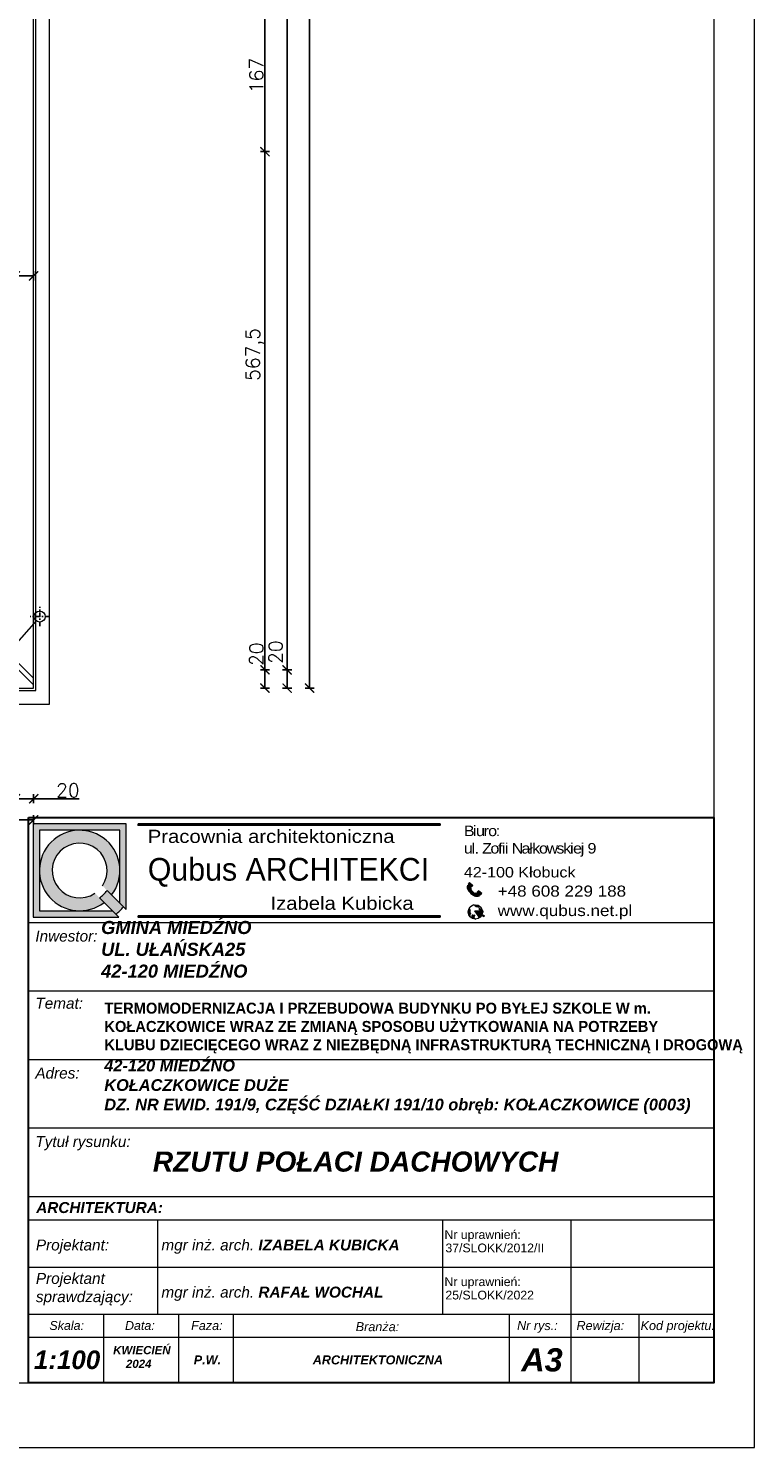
# Model space of a CAD drawing. Header units: millimetres. Extents: x -587 to 33545, y -26688 to 22494.
# Tile 225 of 256: x 16405 to 17200, y 5178 to 6732. Entities that reach past the tile are written whole.
import ezdxf
from ezdxf.enums import TextEntityAlignment as Align
from ezdxf.lldxf.tags import DXFTag

# ---------------------------------------------------------------- set-up
doc = ezdxf.new("R2010")
doc.units = ezdxf.units.MM
doc.header["$MEASUREMENT"] = 0
for name, pattern in [('ArchiTECH.PC Solid Line Type', [0]), ('AUSGEZOGEN', [0]), ('STRICHPUNKTX2', [2, 1, -0.5, 0, -0.5])]:
    doc.linetypes.add(name, pattern=pattern)
doc.layers.add('_B___I__', color=7, linetype='AUSGEZOGEN')
for name, color, linetype, lineweight in [('A_l.przerywana', 250, 'ICAD_ISO03W100', 9), ('A_l.widokowa', 250, 'Continuous', 18), ('l. przerywana', 3, 'ICAD_ISO03W100', 9), ('l.widokowa', 140, 'Continuous', 15), ('Nowe_820-G Rysunki Obrazki_Nr_pióra__23', 7, 'Continuous', 15), ('wymiarowanie', 176, 'Continuous', 9)]:
    doc.layers.add(name, color=color, linetype=linetype, lineweight=lineweight)
doc.styles.add('ArchiTECHStyle1', font='arial.ttf', dxfattribs={"height": 0.16})
doc.styles.add('Roman', font='SIMPLEX')
doc.styles.add('styl2', font='simplex.shx')
tags = doc.linetypes.add('ICAD_ISO03W100', pattern=[30, 12, -18]).pattern_tags.tags
tags[6:7] = [DXFTag(74, 4), DXFTag(75, 0), DXFTag(340, '0'), DXFTag(46, 1.0), DXFTag(50, 0.0), DXFTag(44, 0.0), DXFTag(45, 0.0)]
tags[4:5] = [DXFTag(74, 4), DXFTag(75, 0), DXFTag(340, '0'), DXFTag(46, 1.0), DXFTag(50, 0.0), DXFTag(44, 0.0), DXFTag(45, 0.0)]
doc.dimstyles.new('Kopia I_1.100', dxfattribs={"dimtxt": 15, "dimasz": 10, "dimexe": 5, "dimexo": 1, "dimgap": 1.5, "dimtad": 1, "dimdec": 1, "dimrnd": 0.5, "dimtxsty": 'styl2', "dimblk": 'ARCHTICK', "dimcen": 5, "dimadec": 0, "dimazin": 0, "dimtfac": 1, "dimtdec": 1, "dimtmove": 0, "dimatfit": 3, "dimldrblk": 'ARCHTICK', "dimfxl": 10, "dimfxlon": 1, "dimarcsym": 0})

# ---------------------------------------------------------------- blocks, each defined once
blk = doc.blocks.new('_ArchTick')
at = {"color": 0, "linetype": 'ByBlock', "const_width": 0.15}
blk.add_lwpolyline([(-0.5, -0.5), (0.5, 0.5)], dxfattribs=at)
blk = doc.blocks.new('*D1785')
at = {"layer": 'Defpoints', "color": 0}
for p in [(16391.2, 6504.7), (16411.2, 6496.2), (16411.2, 6461.2)]:
    blk.add_point(p, dxfattribs=at)
at = {"layer": 'wymiarowanie', "color": 0, "lineweight": -2}
for p, q in [((16391.2, 6466.2), (16391.2, 6456.2)), ((16411.2, 6466.2), (16411.2, 6456.2)), ((16391.2, 6461.2), (16411.2, 6461.2))]:
    blk.add_line(p, q, dxfattribs=at)
at = {"layer": 'wymiarowanie', "color": 0, "lineweight": -2, "xscale": 10, "yscale": 10, "zscale": 10, "rotation": 180}
blk.add_blockref('_ArchTick', (16391.2, 6461.2), dxfattribs=at)
at = {"layer": 'wymiarowanie', "color": 0, "lineweight": -2, "xscale": 10, "yscale": 10, "zscale": 10}
blk.add_blockref('_ArchTick', (16411.2, 6461.2), dxfattribs=at)
at = {"layer": 'wymiarowanie', "color": 0, "insert": (16371.3, 6472.8), "char_height": 15, "attachment_point": 5, "style": 'styl2'}
blk.add_mtext('20', dxfattribs=at)
blk = doc.blocks.new('*D1821')
at = {"layer": 'Defpoints', "color": 0}
for p in [(16391.2, 6066.8), (16411.2, 6064.4), (16411.2, 5888.7)]:
    blk.add_point(p, dxfattribs=at)
at = {"layer": 'wymiarowanie', "color": 0, "lineweight": -2}
for p, q in [((16391.2, 5893.7), (16391.2, 5883.7)), ((16411.2, 5893.7), (16411.2, 5883.7)), ((16391.2, 5888.7), (16411.2, 5888.7)), ((16411.2, 5888.7), (16461.1, 5888.7))]:
    blk.add_line(p, q, dxfattribs=at)
at = {"layer": 'wymiarowanie', "color": 0, "lineweight": -2, "xscale": 10, "yscale": 10, "zscale": 10, "rotation": 180}
blk.add_blockref('_ArchTick', (16391.2, 5888.7), dxfattribs=at)
at = {"layer": 'wymiarowanie', "color": 0, "lineweight": -2, "xscale": 10, "yscale": 10, "zscale": 10}
blk.add_blockref('_ArchTick', (16411.2, 5888.7), dxfattribs=at)
at = {"layer": 'wymiarowanie', "color": 0, "insert": (16448.7, 5898), "char_height": 15, "attachment_point": 5, "style": 'styl2'}
blk.add_mtext('20', dxfattribs=at)
blk = doc.blocks.new('*D1822')
at = {"layer": 'Defpoints', "color": 0}
for p in [(13336, 5893.7), (16411.2, 5893.7), (16411.2, 5865.6)]:
    blk.add_point(p, dxfattribs=at)
at = {"layer": 'wymiarowanie', "color": 0, "lineweight": -2}
for p, q in [((13336, 5870.6), (13336, 5860.6)), ((13336, 5865.6), (16411.2, 5865.6)), ((16411.2, 5870.6), (16411.2, 5860.6))]:
    blk.add_line(p, q, dxfattribs=at)
at = {"layer": 'wymiarowanie', "color": 0, "lineweight": -2, "xscale": 10, "yscale": 10, "zscale": 10, "rotation": 180}
blk.add_blockref('_ArchTick', (13336, 5865.6), dxfattribs=at)
at = {"layer": 'wymiarowanie', "color": 0, "lineweight": -2, "xscale": 10, "yscale": 10, "zscale": 10}
blk.add_blockref('_ArchTick', (16411.2, 5865.6), dxfattribs=at)
at = {"layer": 'wymiarowanie', "color": 0, "insert": (14873.6, 5874.9), "char_height": 15, "attachment_point": 5, "style": 'styl2'}
blk.add_mtext('3075', dxfattribs=at)
blk = doc.blocks.new('*D1837')
at = {"layer": 'Defpoints', "color": 0}
for p in [(15994.3, 6763.9), (15827.5, 6597.2), (16664.4, 6597.2)]:
    blk.add_point(p, dxfattribs=at)
at = {"layer": 'wymiarowanie', "color": 0, "lineweight": -2}
for p, q in [((16659.4, 6763.9), (16669.4, 6763.9)), ((16664.4, 6763.9), (16664.4, 6597.2)), ((16659.4, 6597.2), (16669.4, 6597.2))]:
    blk.add_line(p, q, dxfattribs=at)
at = {"layer": 'wymiarowanie', "color": 0, "lineweight": -2, "xscale": 10, "yscale": 10, "zscale": 10}
for p, rotation in [((16664.4, 6763.9), 90), ((16664.4, 6597.2), -90.00000000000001)]:
    blk.add_blockref('_ArchTick', p, dxfattribs=dict(at, rotation=rotation))
at = {"layer": 'wymiarowanie', "color": 0, "insert": (16655.1, 6680.6), "char_height": 15, "attachment_point": 5, "rotation": 90, "style": 'styl2'}
blk.add_mtext('167', dxfattribs=at)
blk = doc.blocks.new('*D1838')
at = {"layer": 'Defpoints', "color": 0}
for p in [(15827.5, 6597.2), (16664.4, 6029.8), (16696.1, 6029.8)]:
    blk.add_point(p, dxfattribs=at)
at = {"layer": 'wymiarowanie', "color": 0, "lineweight": -2}
for p, q in [((16659.4, 6597.2), (16669.4, 6597.2)), ((16664.4, 6597.2), (16664.4, 6029.8)), ((16669.4, 6029.8), (16659.4, 6029.8))]:
    blk.add_line(p, q, dxfattribs=at)
at = {"layer": 'wymiarowanie', "color": 0, "lineweight": -2, "xscale": 10, "yscale": 10, "zscale": 10}
for p, rotation in [((16664.4, 6597.2), 90), ((16664.4, 6029.8), -90.00000000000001)]:
    blk.add_blockref('_ArchTick', p, dxfattribs=dict(at, rotation=rotation))
at = {"layer": 'wymiarowanie', "color": 0, "insert": (16653.4, 6375.2), "char_height": 15, "attachment_point": 5, "rotation": 90, "style": 'styl2'}
blk.add_mtext('567,5', dxfattribs=at)
blk = doc.blocks.new('*D1839')
at = {"layer": 'Defpoints', "color": 0}
for p in [(16696.1, 6029.8), (16664.4, 6009.8), (16695.2, 6009.8)]:
    blk.add_point(p, dxfattribs=at)
at = {"layer": 'wymiarowanie', "color": 0, "lineweight": -2}
for p, q in [((16669.4, 6029.8), (16659.4, 6029.8)), ((16664.4, 6029.8), (16664.4, 6009.8)), ((16669.4, 6009.8), (16659.4, 6009.8))]:
    blk.add_line(p, q, dxfattribs=at)
at = {"layer": 'wymiarowanie', "color": 0, "lineweight": -2, "xscale": 10, "yscale": 10, "zscale": 10}
for p, rotation in [((16664.4, 6029.8), 90), ((16664.4, 6009.8), -90.00000000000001)]:
    blk.add_blockref('_ArchTick', p, dxfattribs=dict(at, rotation=rotation))
at = {"layer": 'wymiarowanie', "color": 0, "insert": (16655.1, 6047), "char_height": 15, "attachment_point": 5, "rotation": 90, "style": 'styl2'}
blk.add_mtext('20', dxfattribs=at)
blk = doc.blocks.new('*D1840')
at = {"layer": 'Defpoints', "color": 0}
for p in [(16659.4, 6029.8), (16688.7, 6029.8), (16659.4, 6009.8)]:
    blk.add_point(p, dxfattribs=at)
at = {"layer": 'wymiarowanie', "color": 0, "lineweight": -2}
for p, q in [((16683.7, 6029.8), (16693.7, 6029.8)), ((16688.7, 6009.8), (16688.7, 6029.8)), ((16683.7, 6009.8), (16693.7, 6009.8))]:
    blk.add_line(p, q, dxfattribs=at)
at = {"layer": 'wymiarowanie', "color": 0, "lineweight": -2, "xscale": 10, "yscale": 10, "zscale": 10}
for p, rotation in [((16688.7, 6029.8), 90), ((16688.7, 6009.8), -90.00000000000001)]:
    blk.add_blockref('_ArchTick', p, dxfattribs=dict(at, rotation=rotation))
at = {"layer": 'wymiarowanie', "color": 0, "insert": (16676.1, 6049.3), "char_height": 15, "attachment_point": 5, "rotation": 90, "style": 'styl2'}
blk.add_mtext('20', dxfattribs=at)
blk = doc.blocks.new('*D1841')
at = {"layer": 'Defpoints', "color": 0}
for p in [(16664.4, 7704.7), (16688.7, 7704.7), (16659.4, 6029.8)]:
    blk.add_point(p, dxfattribs=at)
at = {"layer": 'wymiarowanie', "color": 0, "lineweight": -2}
for p, q in [((16683.7, 7704.7), (16693.7, 7704.7)), ((16688.7, 6029.8), (16688.7, 7704.7)), ((16683.7, 6029.8), (16693.7, 6029.8))]:
    blk.add_line(p, q, dxfattribs=at)
at = {"layer": 'wymiarowanie', "color": 0, "lineweight": -2, "xscale": 10, "yscale": 10, "zscale": 10}
for p, rotation in [((16688.7, 7704.7), 90), ((16688.7, 6029.8), -90.00000000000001)]:
    blk.add_blockref('_ArchTick', p, dxfattribs=dict(at, rotation=rotation))
at = {"layer": 'wymiarowanie', "color": 0, "insert": (16679.3, 6867.3), "char_height": 15, "attachment_point": 5, "rotation": 90, "style": 'styl2'}
blk.add_mtext('1675', dxfattribs=at)
blk = doc.blocks.new('*D1843')
at = {"layer": 'Defpoints', "color": 0}
for p in [(16683.7, 7724.7), (16683.7, 6009.8), (16713.3, 6009.8)]:
    blk.add_point(p, dxfattribs=at)
at = {"layer": 'wymiarowanie', "color": 0, "lineweight": -2}
for p, q in [((16708.3, 7724.7), (16718.3, 7724.7)), ((16713.3, 7724.7), (16713.3, 6009.8)), ((16708.3, 6009.8), (16718.3, 6009.8))]:
    blk.add_line(p, q, dxfattribs=at)
at = {"layer": 'wymiarowanie', "color": 0, "lineweight": -2, "xscale": 10, "yscale": 10, "zscale": 10}
for p, rotation in [((16713.3, 7724.7), 90), ((16713.3, 6009.8), -90.00000000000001)]:
    blk.add_blockref('_ArchTick', p, dxfattribs=dict(at, rotation=rotation))
at = {"layer": 'wymiarowanie', "color": 0, "insert": (16704.1, 6867.3), "char_height": 15, "attachment_point": 5, "rotation": 90, "style": 'styl2'}
blk.add_mtext('1715', dxfattribs=at)

msp = doc.modelspace()

# ---------------------------------------------------------------- hatches: boundary and pattern name
for points in [[(16525.56, 5861.18), (16525.56, 5859.63), (16856.03, 5859.63), (16856.03, 5861.18)], [(16525.56, 5760.63), (16525.56, 5759.08), (16856.03, 5759.08), (16856.03, 5760.63)]]:
    msp.add_hatch(color=256).paths.add_polyline_path(points)
at = {"layer": 'wymiarowanie'}
h = msp.add_hatch(color=7, dxfattribs=at)
h.paths.add_polyline_path([(16410.54, 5861.18), (16512.63, 5861.18), (16512.63, 5767.29), (16509.54, 5770.39), (16505.62, 5774.3), (16505.62, 5810.13), (16505.62, 5854.17), (16461.58, 5854.17), (16417.54, 5854.17), (16417.54, 5810.13), (16417.54, 5766.09), (16461.58, 5766.09), (16497.41, 5766.09), (16501.33, 5762.18), (16504.42, 5759.08), (16410.54, 5759.08)])
h.paths.add_polyline_path([(16417.54, 5810.13, -0.4142136), (16461.58, 5854.17, -0.4142136), (16505.62, 5810.13, -0.1647641), (16496.56, 5783.37), (16491.55, 5788.37), (16486.52, 5793.41, 10.2455423), (16478.31, 5785.2), (16483.34, 5780.16), (16488.35, 5775.16, -0.1647641), (16461.58, 5766.09, -0.4142136)])
h = msp.add_hatch(color=7, dxfattribs=at)
h.paths.add_polyline_path([(16891.63, 5787.13), (16890.08, 5788.52, -0.2257017), (16889.68, 5790.86), (16886.01, 5794.16, 0.1923995), (16886.83, 5788.68, 0.0725634), (16889.76, 5785.06)])
h.paths.add_polyline_path([(16886.92, 5795.19), (16890.35, 5792.11), (16891.86, 5793.79), (16888.44, 5796.87)])
for color, points in [(1, [(16483.34, 5780.16, 0.0788738), (16491.55, 5788.37), (16496.56, 5783.37), (16505.62, 5774.3), (16509.54, 5770.39, -0.046709), (16501.33, 5762.18), (16497.41, 5766.09), (16488.35, 5775.16)]), (7, [(16902.5, 5765.24), (16903.67, 5765.13), (16902.5, 5764.46, 0.0122344), (16902.51, 5764.85, 0.0123937)]), (7, [(16899.4, 5758.58, 0.0114248), (16899.68, 5758.81), (16899.69, 5758.18)])]:
    msp.add_hatch(color=color, dxfattribs=at).paths.add_polyline_path(points)
h = msp.add_hatch(color=7, dxfattribs=at)
h.paths.add_polyline_path([(16891.63, 5787.13), (16893.17, 5785.74, 0.2257017), (16895.53, 5785.59), (16899.21, 5782.28, -0.1923995), (16893.67, 5782.52, -0.0725634), (16889.76, 5785.06)])
h.paths.add_polyline_path([(16900.13, 5783.29), (16896.71, 5786.38), (16898.22, 5788.06), (16901.65, 5784.97)])
h = msp.add_hatch(color=7, dxfattribs=at)
h.paths.add_polyline_path([(16894.13, 5765.97), (16901.8, 5761.59, -0.0172131), (16901.56, 5761.1), (16900.8, 5761.54, 0.008189), (16900.77, 5761.55, 0.5397497), (16899.66, 5760.96), (16899.68, 5758.81, -0.0114248), (16899.4, 5758.58)])
h.paths.add_polyline_path([(16894.13, 5765.97), (16902.5, 5765.24, -0.0123937), (16902.51, 5764.85, -0.0122344), (16902.5, 5764.46), (16901.25, 5763.75, 0.5397497), (16901.31, 5762.49, 0.008189), (16901.33, 5762.48), (16902.01, 5762.09, -0.0173245), (16901.8, 5761.59)])
h.paths.add_polyline_path([(16888.17, 5769.36, 0.4200987), (16888.55, 5767.48, -0.5369957), (16888.89, 5766.43, 0.2016291), (16888.56, 5764.46, 0.1070222), (16889.43, 5763.22, 0), (16889.43, 5763.22, -0.4365565), (16889.43, 5762.57, 0.1470815), (16888.67, 5761.92, 0.2070349), (16888.57, 5760.97, -0.421728), (16888.25, 5760.22, -0.3199581)])
h.paths.add_polyline_path([(16889.65, 5758.74, 0.4961021), (16890.96, 5759.51, -0.1925824), (16891.29, 5761.23, -0.3611399), (16892.4, 5761.2, 0.3674112), (16893.64, 5761.01, -1.0208574), (16894.03, 5760.8, -0.1185898), (16893.14, 5759.77, 0.3247332), (16893.06, 5758.56, 0.305926), (16895.31, 5757, -0.195201)])
h.paths.add_polyline_path([(16892.32, 5772.38, -0.2349861), (16899.24, 5771.23, 0.5278165), (16898.27, 5769.95, 0.1272686), (16897.08, 5770.45, -0.1207092), (16894.33, 5771.43, 0.0977798)])
h.paths.add_polyline_path([(16898.76, 5767.59, 0.3379247), (16899.21, 5768.56, 0.2733122), (16902.05, 5767.47, -0.0235046), (16902.27, 5766.77, -0.1267146)])
h.paths.add_polyline_path([(16901.8, 5761.59, 0.0173245), (16902.01, 5762.09), (16904.53, 5760.65), (16904.26, 5760.18)])
h.paths.add_polyline_path([(16901.8, 5761.59), (16904.26, 5760.18), (16903.99, 5759.71), (16901.56, 5761.1, 0.0172131)])

# ---------------------------------------------------------------- linework, layer by layer
at = {"color": 7}
for p, q in [((16509.54, 5770.39), (16512.63, 5767.29)), ((16501.33, 5762.18), (16504.42, 5759.08))]:
    msp.add_line(p, q, dxfattribs=at)
for points in [[(16525.56, 5861.18), (16525.56, 5859.63), (16856.03, 5859.63), (16856.03, 5861.18)], [(16525.56, 5760.63), (16525.56, 5759.08), (16856.03, 5759.08), (16856.03, 5760.63)]]:
    msp.add_lwpolyline(points, close=True)
at = {"layer": '_B___I__', "linetype": 'STRICHPUNKTX2', "ltscale": 5}
for p, q in [((16417.82, 6077.71), (16417.82, 6098.71)), ((16428.32, 6088.21), (16407.32, 6088.21))]:
    msp.add_line(p, q, dxfattribs=at)
at = {"layer": 'A_l.przerywana', "color": 7}
msp.add_line((16278.33, 6145.45), (16411.16, 6013.61), dxfattribs=at)
at = {"layer": 'A_l.widokowa', "color": 5}
for points in [[(13318.52, 7736.42), (13318.52, 5992.3), (16428.66, 5992.3), (16428.66, 7742.21), (15557.59, 7742.21), (15557.59, 7202.04), (14189.6, 7202.04), (14189.6, 7736.42)], [(13333.52, 7721.42), (13333.52, 6007.3), (16413.66, 6007.3), (16413.66, 7727.21), (15572.59, 7727.21), (15572.59, 7187.04), (14174.6, 7187.04), (14174.6, 7721.42)], [(13336.02, 7718.92), (13336.02, 6009.8), (16411.16, 6009.8), (16411.16, 7724.71), (15575.09, 7724.71), (15575.09, 7184.54), (14172.1, 7184.54), (14172.1, 7718.92)]]:
    msp.add_lwpolyline(points, close=True, dxfattribs=at)
at = {"layer": 'l. przerywana', "color": 7, "ltscale": 0.2}
msp.add_circle((16417.82, 6088.21), 6, dxfattribs=at)
at = {"layer": 'l.widokowa', "color": 7, "linetype": 'Continuous', "lineweight": 9}
msp.add_line((15835.94, 6597.16), (16411.16, 6020.86), dxfattribs=at)
at = {"layer": 'Nowe_820-G Rysunki Obrazki_Nr_pióra__23', "color": 7, "linetype": 'Continuous', "lineweight": 15}
for points in [[(17155.64, 8119.48), (17155.64, 5249.28)], [(13055.23, 5249.28), (17155.64, 5249.28)]]:
    msp.add_lwpolyline(points, dxfattribs=at)
at = {"layer": 'wymiarowanie'}
msp.add_line((16282.67, 5934.76), (16414.32, 6083.33), dxfattribs=at)
at = {"layer": 'wymiarowanie', "color": 0, "linetype": 'ArchiTECH.PC Solid Line Type', "lineweight": 9}
for p, q in [((16405.64, 5453.31), (16405.64, 5828.31)), ((16405.64, 5753.31), (17155.64, 5753.31)), ((16405.64, 5678.31), (17155.64, 5678.31)), ((16405.64, 5603.31), (17155.64, 5603.31)), ((16405.64, 5528.31), (17155.64, 5528.31)), ((16405.64, 5352.5), (16405.64, 5453.31)), ((16405.64, 5453.31), (17155.64, 5453.31)), ((16405.64, 5427.5), (17155.64, 5427.5)), ((16546.61, 5427.5), (16546.61, 5324.28)), ((16858.57, 5427.5), (16858.57, 5324.28)), ((16999.08, 5427.5), (16999.08, 5324.28)), ((16405.64, 5375.89), (17155.64, 5375.89)), ((16405.64, 5324.28), (17155.64, 5324.28)), ((16405.64, 5324.28), (17155.64, 5324.28)), ((16405.64, 5324.28), (17155.64, 5324.28)), ((16405.64, 5324.28), (17155.64, 5324.28)), ((16405.64, 5324.28), (17155.64, 5324.28)), ((16487.67, 5324.28), (16487.67, 5249.28)), ((16569.71, 5324.28), (16569.71, 5249.28)), ((16629.43, 5324.28), (16629.43, 5249.28)), ((16931.85, 5324.28), (16931.85, 5249.28)), ((16999.08, 5324.28), (16999.08, 5249.28)), ((17073.6, 5324.28), (17073.6, 5249.28)), ((16405.64, 5299.28), (17155.64, 5299.28))]:
    msp.add_line(p, q, dxfattribs=at)
at = {"layer": 'wymiarowanie', "color": 7}
for p, q in [((16888.44, 5796.87), (16886.92, 5795.19)), ((16888.44, 5796.87), (16891.86, 5793.79)), ((16886.01, 5794.16), (16889.68, 5790.86)), ((16886.92, 5795.19), (16890.35, 5792.11)), ((16890.08, 5788.52), (16896.69, 5782.57)), ((16890.35, 5792.11), (16891.86, 5793.79)), ((16899.21, 5782.28), (16895.53, 5785.59)), ((16896.71, 5786.38), (16898.22, 5788.06)), ((16900.13, 5783.29), (16896.71, 5786.38)), ((16901.65, 5784.97), (16898.22, 5788.06)), ((16901.65, 5784.97), (16900.13, 5783.29)), ((16903.67, 5765.13), (16894.13, 5765.97)), ((16894.13, 5765.97), (16904.26, 5760.18)), ((16899.69, 5758.18), (16894.13, 5765.97)), ((16901.25, 5763.75), (16903.67, 5765.13)), ((16899.66, 5760.96), (16899.69, 5758.18)), ((16900.77, 5761.55), (16903.99, 5759.71)), ((16901.31, 5762.49), (16904.53, 5760.65)), ((16904.26, 5760.18), (16903.99, 5759.71)), ((16904.26, 5760.18), (16904.53, 5760.65))]:
    msp.add_line(p, q, dxfattribs=at)
at = {"layer": 'wymiarowanie', "color": 1}
for p, q in [((16509.54, 5770.39), (16491.55, 5788.37)), ((16501.33, 5762.18), (16483.34, 5780.16))]:
    msp.add_line(p, q, dxfattribs=at)
at = {"layer": 'wymiarowanie'}
msp.add_lwpolyline([(13000.35, 8148.27), (13000.35, 5178.27), (17200.35, 5178.27), (17200.35, 8148.27), (13000.35, 8148.27)], dxfattribs=at)
at = {"layer": 'wymiarowanie', "color": 0, "lineweight": 30}
msp.add_lwpolyline([(16405.64, 5868.22), (17155.64, 5868.22), (17155.64, 5249.28), (16405.64, 5249.28)], close=True, dxfattribs=at)
at = {"layer": 'wymiarowanie', "color": 7}
for points in [[(16512.63, 5767.29), (16512.63, 5861.18), (16410.54, 5861.18), (16410.54, 5759.08), (16504.42, 5759.08)], [(16505.62, 5774.3), (16505.62, 5854.17), (16417.54, 5854.17), (16417.54, 5766.09), (16497.41, 5766.09)]]:
    msp.add_lwpolyline(points, dxfattribs=at)
at = {"layer": 'wymiarowanie', "color": 7, "lineweight": 13}
msp.add_circle((16894.63, 5764.85), 7.88, dxfattribs=at)
at = {"layer": 'wymiarowanie', "color": 7}
for centre, radius, start, end in [((16461.58, 5810.13), 44.04, 322.57509, 307.42491), ((16461.58, 5810.13), 30.02, 326.14921, 303.85079), ((16893.28, 5792.44), 7.47, 166.67958, 210.24197), ((16900.7, 5796.93), 16.14, 210.73037, 227.33158), ((16892.33, 5790.11), 2.75, 164.3158, 215.19037), ((16900.43, 5797.18), 16.14, 228.6417, 245.24291), ((16894.52, 5788.15), 2.75, 240.78291, 291.65748), ((16896.74, 5789.33), 7.47, 245.7313, 289.2937), ((16461.58, 5810.13), 62.28, 309.65143, 320.34857), ((16889.28, 5768.61), 1.34, 145.81653, 236.96537), ((16891.06, 5765.06), 2.57, 147.73007, 193.32869), ((16888.37, 5766.84), 0.665, 321.3211, 74.26354), ((16890.93, 5766.82), 5.74, 53.63525, 75.97372), ((16897.72, 5776.56), 6.15, 236.50654, 264.03785), ((16896.72, 5767.9), 2.58, 14.92604, 81.86713), ((16899.2, 5770.26), 0.974, 87.29907, 197.66327), ((16898.34, 5768.37), 0.884, 297.9169, 12.60242), ((16902.11, 5773.99), 7.23, 242.38997, 271.27687), ((16901.55, 5770.43), 3, 218.55426, 279.6995), ((16888.05, 5760.75), 0.568, 291.2453, 22.71136), ((16889.73, 5761.33), 1.21, 150.948, 197.73589), ((16891.87, 5765.84), 3.59, 202.61984, 227.05452), ((16890.12, 5760.98), 1.74, 113.52157, 146.9902), ((16889.13, 5762.89), 0.44, 313.10426, 47.44022), ((16890.01, 5759.63), 0.957, 247.55357, 353.09799), ((16893.27, 5759.95), 2.35, 147.18676, 190.78958), ((16891.83, 5760.55), 0.862, 48.68881, 128.11552), ((16893.13, 5761.83), 0.969, 221.07993, 301.77551), ((16893.93, 5759.11), 1.03, 140.11365, 212.07498), ((16895.34, 5759.45), 2.45, 201.19555, 269.23648), ((16891.46, 5762.14), 2.9, 305.31298, 332.36541), ((16893.84, 5760.91), 0.225, 330.54591, 152.91124), ((16900.41, 5760.89), 0.755, 59.2997, 174.60822), ((16901.7, 5763.14), 0.755, 125.86793, 241.17645)]:
    msp.add_arc(centre, radius, start, end, dxfattribs=at)
at = {"layer": 'wymiarowanie', "color": 1}
msp.add_arc((16461.58, 5810.13), 37.03, 305.9804, 324.0196, dxfattribs=at)

# ---------------------------------------------------------------- texts
at = {"attachment_point": 1}
for s, insert, char_height, width in [('{\\fCentury Gothic|b0|i0|c238|p34;\\W1.15;\\T0.8;Biuro:\\Pul. Zofii Nałkowskiej 9}', (16882.13, 5859.24), 11.4293, 445.0153), ('{\\fCentury Gothic|b0|i0|c238|p34;\\W1.15;Pracownia architektoniczna}', (16536.1, 5854.74), 14.4309, 326.0108), ('{\\fCentury Gothic|b0|i0|c238|p34;\\W1.15;42-100 Kłobuck}', (16882.13, 5813.98), 11.4293, 445.0153), ('{\\fCentury Gothic|b0|i0|c238|p34;\\W1.15;Izabela Kubicka}', (16670.4, 5781.54), 14.4309, 326.0108), ('{\\fCentury Gothic|b0|i0|c238|p34;\\W1.15;+48 608 229 188}', (16919.13, 5793.65), 12.1324, 472.3923), ('{\\fCentury Gothic|b0|i0|c238|p34;\\W1.15;www.qubus.net.pl}', (16919.13, 5772.38), 12.1324, 472.3923)]:
    msp.add_mtext(s, dxfattribs=dict(at, insert=insert, char_height=char_height, width=width))
at = {"insert": (16479.2, 5665.42), "char_height": 12, "width": 983.9024, "attachment_point": 1, "style": 'Roman'}
msp.add_mtext('\\pxi0,l0.785624,sm1,ql,t11.767752;{\\fCentury Gothic|b1|i0|c238|p34;TERMOMODERNIZACJA I PRZEBUDOWA BUDYNKU PO BYŁEJ SZKOLE W m. \\PKOŁACZKOWICE WRAZ ZE ZMIANĄ SPOSOBU UŻYTKOWANIA NA POTRZEBY \\PKLUBU DZIECIĘCEGO WRAZ Z NIEZBĘDNĄ INFRASTRUKTURĄ TECHNICZNĄ I DROGOWĄ}', dxfattribs=at)
at = {"layer": 'wymiarowanie', "color": 0, "style": 'ArchiTECHStyle1'}
for s, p in [('Nr uprawnień:', (16860.9, 5403.85)), ('37/SLOKK/2012/II', (16861.93, 5389.21)), ('Nr uprawnień:', (16860.9, 5352.24)), ('25/SLOKK/2022', (16861.93, 5337.6))]:
    msp.add_text(s, height=9.6, dxfattribs=at).set_placement(p, align=Align.BOTTOM_LEFT)
at = {"layer": 'wymiarowanie', "color": 7, "insert": (16536.15, 5823.87), "char_height": 24.8137, "width": 376.1842, "attachment_point": 1}
msp.add_mtext('{\\fCentury Gothic|b0|i0|c238|p34;Qubus ARCHITEKCI}', dxfattribs=at)
at = {"layer": 'wymiarowanie', "color": 1, "ltscale": 0.45, "attachment_point": 1}
for s, insert, char_height, width in [('{\\fArial|b1|i1|c238|p34;\\C7;GMINA MIEDŹNO\\PUL. UŁAŃSKA25\\P42-120 MIEDŹNO}', (16485.05, 5754.9), 14.3265, 814.3497), ('{\\fArial|b1|i1|c238|p34;\\C7;42-120 MIEDŹNO\\PKOŁACZKOWICE DUŻE\\P\\A1;DZ. NR EWID. 191/9, CZĘŚĆ DZIAŁKI 191/10\\A1; obręb: KOŁACZKOWICE (0003)}', (16488.52, 5602.97), 12.8, 693.7746)]:
    msp.add_mtext(s, dxfattribs=dict(at, insert=insert, char_height=char_height, width=width))
at = {"layer": 'wymiarowanie', "color": 0, "ltscale": 0.45, "attachment_point": 1}
for s, insert, char_height, width in [('{\\fArial CE|b0|i1|c238|p34;Inwestor:}', (16413.07, 5744.36), 11.9958, 761.9047), ('{\\fArial CE|b0|i1|c238|p34;Temat:}', (16413.07, 5670.78), 11.9958, 761.9047), ('{\\fArial CE|b0|i1|c238|p34;Adres:}', (16413.07, 5594.36), 11.9958, 761.9047), ('{\\fArial CE|b0|i1|c238|p34;Tytuł rysunku:}', (16413.07, 5519.36), 11.9958, 761.9047), ('{\\fArial|b1|i1|c238|p34; RZUTU POŁACI DACHOWYCH}', (16533.14, 5502.45), 22, 761.9047), ('{\\fArial|b1|i1|c238|p34;ARCHITEKTURA:}', (16414.01, 5447.1), 11.9958, 761.9047), ('{\\fArial CE|b0|i1|c238|p34;mgr inż. arch. \\fArial CE|b1|i1|c238|p34;IZABELA KUBICKA}', (16551.06, 5406.13), 11.9958, 761.9047), ('{\\fArial CE|b0|i1|c238|p34;Projektant:}', (16413.66, 5406.13), 11.9958, 761.9047), ('{\\fArial CE|b0|i1|c238|p34;Projektant\\Psprawdzający:}', (16413.66, 5369.54), 11.9958, 761.9047), ('{\\fArial CE|b0|i1|c238|p34;mgr inż. arch. \\fArial CE|b1|i1|c238|p34;RAFAŁ WOCHAL}', (16551.06, 5354.52), 11.9958, 761.9047), ('{\\fArial CE|b0|i1|c238|p34;Skala:}', (16428.47, 5316.86), 9.75, 761.9047), ('{\\fArial CE|b0|i1|c238|p34;Data:}', (16511.22, 5316.86), 9.75, 761.9047), ('{\\fArial CE|b0|i1|c238|p34;Faza:}', (16583.55, 5316.86), 9.8794, 761.9047), ('{\\fArial CE|b0|i1|c238|p34;Branża:}', (16763.72, 5315.65), 9.8794, 761.9047), ('{\\fArial CE|b0|i1|c238|p34;Nr rys.:}', (16940.35, 5316.86), 9.8794, 761.9047), ('{\\fArial CE|b0|i1|c238|p34;Rewizja:}', (17005.41, 5316.86), 9.8794, 761.9047), ('{\\fArial CE|b0|i1|c238|p34;Kod projektu:}', (17075.57, 5316.86), 9.8794, 761.9047), ('{\\fArial|b1|i1|c238|p34;1:100}', (16411.48, 5284.61), 20.3175, 609.5238), ('\\pxt16.667;{\\fArial|b1|i1|c238|p34;     KWIECIEŃ\\P         2024}', (16480.78, 5289.53), 9, 761.9047), ('{\\fArial|b1|i1|c238|p34;A3}', (16944.96, 5287.07), 25.3968, 761.9047), ('{\\fArial CE|b1|i1|c238|p34;P.W.}', (16586.44, 5279.24), 9.8794, 761.9047), ('{\\fArial CE|b1|i1|c238|p34;ARCHITEKTONICZNA}', (16716.69, 5279.24), 9.8794, 761.9047)]:
    msp.add_mtext(s, dxfattribs=dict(at, insert=insert, char_height=char_height, width=width))

# ---------------------------------------------------------------- dimensions: what is measured, and where the dimension line sits
at = {"layer": 'wymiarowanie'}
for base, p1, p2, picture, middle in [((16713.33, 6009.8), (16683.69, 7724.71), (16683.69, 6009.8), '*D1843', (16704.14, 6867.25)), ((16688.69, 7704.71), (16659.44, 6029.8), (16664.44, 7704.71), '*D1841', (16679.32, 6867.25)), ((16664.44, 6597.17), (15994.32, 6763.94), (15827.46, 6597.17), '*D1837', (16655.07, 6680.56))]:
    dim = msp.add_linear_dim(base=base, p1=p1, p2=p2, angle=90, dimstyle='Kopia I_1.100', override={"dimtmove": 1, "dimfxl": 5}, dxfattribs=at)
    dim.commit()
    dim.dimension.update_dxf_attribs({"geometry": picture, "text_midpoint": middle})
for base, p1, p2, picture, middle in [((16664.44, 6029.8), (15827.46, 6597.17), (16696.09, 6029.8), '*D1838', (16663.43, 6375.21)), ((16688.69, 6029.8), (16659.44, 6009.8), (16659.44, 6029.8), '*D1840', (16685.51, 6049.3)), ((16664.44, 6009.8), (16696.09, 6029.8), (16695.19, 6009.8), '*D1839', (16664.44, 6047.04))]:
    dim = msp.add_linear_dim(base=base, p1=p1, p2=p2, angle=90, dimstyle='Kopia I_1.100', override={"dimtmove": 1, "dimfxl": 5}, dxfattribs=at)
    dim.commit()
    dim.dimension.update_dxf_attribs({"geometry": picture, "text_midpoint": middle, "dimtype": 160})
for base, p1, p2, picture, middle in [((16411.16, 6461.2), (16391.16, 6504.71), (16411.16, 6496.15), '*D1785', (16371.32, 6463.42)), ((16411.16, 5888.65), (16391.16, 6066.8), (16411.16, 6064.35), '*D1821', (16448.68, 5877))]:
    dim = msp.add_linear_dim(base=base, p1=p1, p2=p2, dimstyle='Kopia I_1.100', override={"dimtmove": 1, "dimfxl": 5}, dxfattribs=at)
    dim.commit()
    dim.dimension.update_dxf_attribs({"geometry": picture, "text_midpoint": middle, "dimtype": 160})
dim = msp.add_linear_dim(base=(16411.16, 5865.56), p1=(13336.02, 5893.65), p2=(16411.16, 5893.65), dimstyle='Kopia I_1.100', override={"dimtmove": 1, "dimfxl": 5}, dxfattribs=at)
dim.commit()
dim.dimension.update_dxf_attribs({"geometry": '*D1822', "text_midpoint": (14873.59, 5874.93)})

doc.saveas('drawing.dxf')
